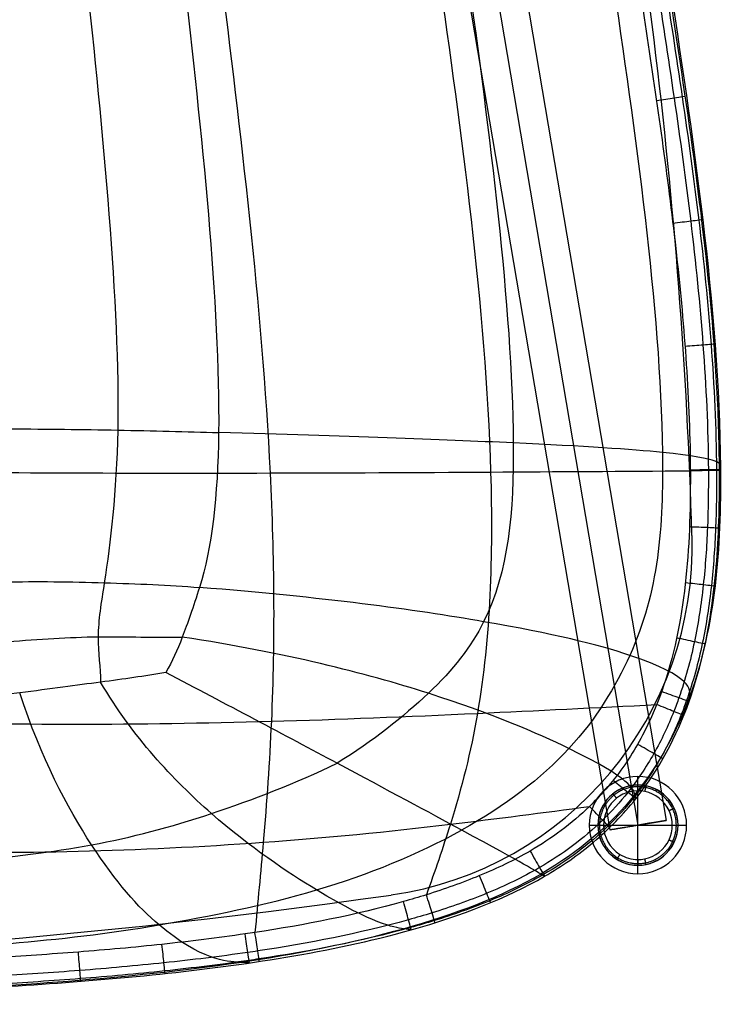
# Model space of a CAD drawing. Header units: millimetres. Extents: x -276 to 184, y -111 to 240.
# Tile 4 of 6: x 61 to 184, y -111 to 61. Entities that reach past the tile are written whole.
import ezdxf

# ---------------------------------------------------------------- set-up
doc = ezdxf.new("R2010")
doc.units = ezdxf.units.MM
doc.header["$MEASUREMENT"] = 0
doc.layers.add('Default', color=7, linetype='Continuous', true_color=0x000000)
doc.layers.add('Layer 01', color=1, linetype='Continuous', true_color=0xff0000)

# ---------------------------------------------------------------- blocks, each defined once
blk = doc.blocks.new('Component9')
at = {"layer": 'Default', "color": 253, "true_color": 0xa0a0a0}
for p, q in [((170, 185, 165), (-125, 185, 215)), ((-125, 175, 215), (-125, 185, 215)), ((169.16, 180, 160.07), (-125.84, 180, 210.07)), ((-125.84, 180, 210.07), (-124.16, 180, 219.93)), ((170.84, 180, 169.93), (-124.16, 180, 219.93)), ((170, 175, 165), (-125, 175, 215)), ((170, 175, 165), (-125, 175, 215))]:
    blk.add_line(p, q, dxfattribs=at)
at = {"layer": 'Default', "color": 253, "true_color": 0xa0a0a0, "extrusion": (0.985939, 1.21458e-14, -0.167108)}
blk.add_arc((180, 191.09, -159.17), 5, 270, 0, dxfattribs=at)
at = {"layer": 'Default', "color": 253, "true_color": 0xa0a0a0, "extrusion": (0.985939, -6.7918e-15, -0.167108)}
blk.add_arc((180, 191.09, -159.17), 5, 0, 180, dxfattribs=at)
at = {"layer": 'Default', "color": 253, "true_color": 0xa0a0a0, "extrusion": (0.985939, -1.09246e-14, -0.167108)}
blk.add_arc((180, 191.09, -159.17), 5, 180, 270, dxfattribs=at)
blk = doc.blocks.new('Component5')
at = {"layer": 'Default', "color": 179, "true_color": 0x191919}
for p, q in [((-133.5, 30, 215), (-133.5, 0, 215)), ((-133.5, 30, 215), (-132, 30, 215)), ((-132, 0, 215), (-132, 30, 215)), ((-125, 30, 208), (-125, 0, 208)), ((-125, 30, 206.5), (-125, 0, 206.5)), ((-125, 30, 222), (-125, 0, 222)), ((-125, 30, 223.5), (-125, 0, 223.5)), ((-125, 30, 206.5), (-125, 30, 208)), ((-125, 30, 222), (-125, 30, 223.5)), ((-118, 30, 215), (-118, 0, 215)), ((-118, 30, 215), (-116.5, 30, 215)), ((-116.5, 30, 215), (-116.5, 0, 215)), ((-133.5, 0, 215), (-132, 0, 215)), ((-125, 0, 206.5), (-125, 0, 208)), ((-125, 0, 222), (-125, 0, 223.5)), ((-118, 0, 215), (-116.5, 0, 215))]:
    blk.add_line(p, q, dxfattribs=at)
at = {"layer": 'Default', "color": 179, "true_color": 0x191919, "extrusion": (0, 1, 4.17966e-16)}
for start, end in [(270, 0), (0, 180), (180, 270)]:
    blk.add_arc((125, 215, 30), 8.5, start, end, dxfattribs=at)
at = {"layer": 'Default', "color": 179, "true_color": 0x191919, "extrusion": (-5.07531e-16, 1, 5.07531e-16)}
blk.add_arc((125, 215, 30), 7, 270, 0, dxfattribs=at)
at = {"layer": 'Default', "color": 179, "true_color": 0x191919, "extrusion": (0, 1, 5.07531e-16)}
blk.add_arc((125, 215, 30), 7, 0, 180, dxfattribs=at)
at = {"layer": 'Default', "color": 179, "true_color": 0x191919, "extrusion": (5.07531e-16, 1, 5.07531e-16)}
blk.add_arc((125, 215, 30), 7, 180, 270, dxfattribs=at)
at = {"layer": 'Default', "color": 179, "true_color": 0x191919, "extrusion": (0, 1, 0)}
for centre, radius, start, end in [((125, 215, 15), 8.5, 0, 270), ((125, 215, 15), 8.5, 270, 0), ((125, 215, 15), 7, 270, 0), ((125, 215, 15), 7, 0, 270), ((125, 215), 8.5, 0, 180), ((125, 215), 8.5, 270, 0), ((125, 215), 7, 270, 0), ((125, 215), 7, 0, 180), ((125, 215), 7, 180, 270), ((125, 215), 8.5, 180, 270)]:
    blk.add_arc(centre, radius, start, end, dxfattribs=at)
blk = doc.blocks.new('SEAT')
at = {"layer": 'Default', "color": 9, "true_color": 0xdcc6a4}
for p, q in [((-133.45, 731, 168.78), (-133.45, 722, 168.78)), ((-74.04, 722, 220.34), (-74.04, 731, 220.34)), ((-72.25, 722, 220.31), (-72.25, 731, 220.31))]:
    blk.add_line(p, q, dxfattribs=at)
at = {"layer": 'Default', "color": 9, "true_color": 0xdcc6a4, "extrusion": (0, 1, 0)}
for centre, radius, start, end in [((-1054.62, 0, 731), 1200, 351.91473, 8.08527), ((74.04, 160.34, 731), 60, 8.0853, 91.7131), ((99.15, -679.29, 731), 900, 91.71307, 102.48595), ((-1054.62, 0, 726.5), 1200, 351.91473, 8.08527), ((74.04, 160.34, 726.5), 60, 8.0853, 91.7131), ((99.15, -679.29, 726.5), 900, 91.71307, 102.48595), ((-1054.62, 0, 722), 1200, 351.91473, 8.08527)]:
    blk.add_arc(centre, radius, start, end, dxfattribs=at)
at = {"layer": 'Default', "color": 9, "true_color": 0xdcc6a4, "extrusion": (1.8193e-15, 1, -2.16043e-15)}
blk.add_arc((74.04, 160.34, 722), 60, 8.0853, 91.7131, dxfattribs=at)
at = {"layer": 'Default', "color": 9, "true_color": 0xdcc6a4, "extrusion": (-1.89627e-15, 1, -1.52252e-14)}
blk.add_arc((99.15, -679.29, 722), 900, 91.71307, 102.48595, dxfattribs=at)
at = {"layer": 'Default', "color": 178, "true_color": 0x000000}
for points, knots in [([(-81.1, 772.51, -135.92), (-80.69, 772.78, -130.63), (-80.48, 772.98, -125.29), (-80.12, 773.31, -113.93), (-80.03, 773.44, -108.05), (-80.51, 773.73, -90.94), (-82.86, 774.03, -56.01), (-83.48, 774.88), (-82.86, 774.03, 56.01), (-80.51, 773.73, 90.94), (-80.03, 773.44, 108.05), (-80.12, 773.31, 113.93), (-80.48, 772.98, 125.29), (-80.69, 772.78, 130.63), (-81.1, 772.51, 135.92)], [0, 0, 0, 0, 17.638687, 17.638687, 35.277373, 35.277373, 70.554747, 141.109494, 211.66424, 246.941614, 246.941614, 264.5803, 264.5803, 282.218987, 282.218987, 282.218987, 282.218987]), ([(-54.74, 772.42, -139.2), (-54.59, 772.74, -133.72), (-54.44, 773, -127.9), (-54.2, 773.4, -115.91), (-54.12, 773.55, -109.74), (-54.11, 773.91, -91.23), (-55.02, 774.24, -54.23), (-55.23, 775.05), (-55.02, 774.24, 54.23), (-54.11, 773.91, 91.23), (-54.12, 773.55, 109.74), (-54.2, 773.4, 115.91), (-54.44, 773, 127.9), (-54.59, 772.74, 133.72), (-54.74, 772.42, 139.2)], [0, 0, 0, 0, 17.638687, 17.638687, 35.277373, 35.277373, 70.554747, 141.109494, 211.66424, 246.941614, 246.941614, 264.5803, 264.5803, 282.218987, 282.218987, 282.218987, 282.218987]), ([(-145.01, 726.21, 144.47), (-145, 727.8, 144.16), (-144.89, 734.5, 142.36), (-144.55, 748.56, 136.21), (-135.53, 760.73, 125.38), (-131.25, 764.2, 121.6), (-118.56, 769.71, 113.26), (-110.22, 771.71, 108.84), (-99.04, 772.69, 105.12)], [19.892839, 19.892839, 19.892839, 19.892839, 34.197542, 68.395085, 68.395085, 85.493856, 85.493856, 102.592627, 102.592627, 102.592627, 102.592627]), ([(-95.59, 772.26, 130.15), (-96.21, 772.4, 126.46), (-96.69, 772.48, 123), (-97.76, 772.61, 114.93), (-98.37, 772.66, 110.32), (-100.38, 772.76, 94.72), (-102.92, 772.92, 57.37), (-104.02, 773.78), (-102.92, 772.92, -57.37), (-100.38, 772.76, -94.72), (-98.37, 772.66, -110.32), (-97.76, 772.61, -114.93), (-96.69, 772.48, -123), (-96.21, 772.4, -126.46), (-95.59, 772.26, -130.15)], [-2, -2, -2, -2, -1.875, -1.875, -1.75, -1.75, -1.5, -1, -0.5, -0.25, -0.25, -0.125, -0.125, 0, 0, 0, 0]), ([(133.59, 772.93, 95.83), (131.16, 773.12, 96.22), (128.81, 773.25, 96.32), (123.42, 773.43, 97.32), (120.6, 773.46, 98.32), (111.09, 773.51, 101.63), (87.84, 773.37, 109.34), (25.94, 773.27, 116.36), (-47.84, 773.18, 123.79), (-73.49, 773.21, 120.66), (-83.71, 773.12, 119.08), (-86.69, 773.07, 118.56), (-92.3, 772.88, 118.55), (-94.72, 772.74, 118.93), (-97.23, 772.54, 118.97)], [0, 0, 0, 0, 15.399251, 15.399251, 30.798501, 30.798501, 61.597003, 123.194005, 184.791008, 215.589509, 215.589509, 230.98876, 230.98876, 246.388011, 246.388011, 246.388011, 246.388011]), ([(131.84, 772.64, 106.14), (129.92, 772.74, 107.5), (128.16, 772.8, 108.53), (123.76, 772.86, 110.99), (121.12, 772.86, 112.41), (111.84, 772.79, 117.25), (87.84, 772.54, 125.43), (25.93, 772.44, 133.07), (-47.84, 772.36, 141.07), (-74.44, 772.49, 138.05), (-84.43, 772.52, 134.85), (-87.25, 772.5, 133.87), (-91.85, 772.43, 132.08), (-93.63, 772.37, 131.27), (-95.59, 772.26, 130.15)], [0, 0, 0, 0, 0.125, 0.125, 0.25, 0.25, 0.5, 1, 1.5, 1.75, 1.75, 1.875, 1.875, 2, 2, 2, 2]), ([(-89.55, 772.47, -132.98), (-89.65, 772.69, -128.26), (-89.43, 772.85, -123.6), (-89.56, 773.1, -113.51), (-89.92, 773.18, -108.46), (-91.06, 773.39, -92.4), (-93.64, 773.65, -56.73), (-94.51, 774.5), (-93.64, 773.65, 56.73), (-91.06, 773.39, 92.4), (-89.92, 773.18, 108.46), (-89.56, 773.1, 113.51), (-89.43, 772.85, 123.6), (-89.65, 772.69, 128.26), (-89.55, 772.47, 132.98)], [0, 0, 0, 0, 17.638687, 17.638687, 35.277373, 35.277373, 70.554747, 141.109494, 211.66424, 246.941614, 246.941614, 264.5803, 264.5803, 282.218987, 282.218987, 282.218987, 282.218987]), ([(-139.37, 726.32, 172.2), (-139.34, 727.89, 171.96), (-139.14, 734.52, 170.55), (-138.48, 748.31, 165.81), (-129.64, 760.53, 151.08), (-125.33, 764.19, 144.55), (-113.82, 769.71, 131.38), (-106.54, 771.67, 124.51), (-97.23, 772.54, 118.97)], [20.262763, 20.262763, 20.262763, 20.262763, 34.197542, 68.395085, 68.395085, 85.493856, 85.493856, 102.592627, 102.592627, 102.592627, 102.592627]), ([(-130.27, 726.41, 195.05), (-130.2, 727.93, 194.93), (-129.77, 734.5, 194.22), (-128.36, 747.98, 191.89), (-119.43, 760.37, 175.32), (-115.63, 763.8, 168.2), (-106.39, 769.27, 150.78), (-100.95, 771.31, 140.47), (-95.59, 772.26, 130.15)], [0.603701, 0.603701, 0.603701, 0.603701, 1, 2, 2, 2.5, 2.5, 3, 3, 3, 3]), ([(-117.08, 726.33, 210.67), (-116.95, 727.87, 210.64), (-116.19, 734.45, 210.47), (-113.69, 748.1, 209.94), (-105.94, 760.31, 193.86), (-102.51, 763.97, 185.91), (-95.71, 769.53, 164.36), (-92.22, 771.53, 150.66), (-89.55, 772.47, 132.98)], [24.186388, 24.186388, 24.186388, 24.186388, 40.276588, 80.553175, 80.553175, 100.691469, 100.691469, 120.829763, 120.829763, 120.829763, 120.829763]), ([(-100.51, 726.09, 219.81), (-100.35, 727.65, 219.82), (-99.42, 734.23, 219.95), (-96.29, 748.17, 220.4), (-90.84, 760.32, 204.27), (-88.96, 763.8, 196.43), (-84.89, 769.37, 172.79), (-82.77, 771.43, 157.1), (-81.1, 772.51, 135.92)], [23.506338, 23.506338, 23.506338, 23.506338, 40.276588, 80.553175, 80.553175, 100.691469, 100.691469, 120.829763, 120.829763, 120.829763, 120.829763]), ([(-61.08, 725.86, 225.02), (-61.01, 727.37, 225.05), (-60.59, 733.66, 225.22), (-59.18, 746.86, 225.84), (-57.6, 758.97, 209.94), (-57.06, 762.7, 201.88), (-55.94, 768.79, 177.46), (-55.36, 771.15, 161.1), (-54.74, 772.42, 139.2)], [23.315373, 23.315373, 23.315373, 23.315373, 40.276588, 80.553175, 80.553175, 100.691469, 100.691469, 120.829763, 120.829763, 120.829763, 120.829763]), ([(-111.01, 766.53, -159.49), (-114.42, 766.68, -152.53), (-117.21, 766.87, -145.05), (-121.94, 767.03, -130.88), (-123.64, 767.01, -124.28), (-127.45, 766.84, -103.73), (-129.93, 766.04, -59.56), (-131.58, 766.78), (-129.93, 766.04, 59.56), (-127.45, 766.84, 103.73), (-123.64, 767.01, 124.28), (-121.94, 767.03, 130.88), (-117.21, 766.87, 145.05), (-114.42, 766.68, 152.53), (-111.01, 766.53, 159.49)], [0, 0, 0, 0, 24.754366, 24.754366, 49.508731, 49.508731, 99.017463, 198.034925, 297.052388, 346.56112, 346.56112, 371.315485, 371.315485, 396.069851, 396.069851, 396.069851, 396.069851]), ([(146.05, 766.74, 129.41), (142.29, 766.82, 135.71), (138.31, 766.95, 141.14), (130.62, 766.98, 150.53), (126.97, 766.91, 154.12), (115.13, 766.56, 162.94), (87.85, 765.38, 172.68), (25.87, 765.25, 181.69), (-47.86, 765.25, 191.44), (-78.36, 766.37, 188.93), (-91.21, 766.7, 182.45), (-95.1, 766.77, 179.42), (-103.12, 766.74, 170.85), (-107.21, 766.61, 165.73), (-111.01, 766.53, 159.49)], [0, 0, 0, 0, 20.270831, 20.270831, 40.541661, 40.541661, 81.083322, 162.166645, 243.249967, 283.791629, 283.791629, 304.062459, 304.062459, 324.33329, 324.33329, 324.33329, 324.33329]), ([(-122.41, 756.24, -180.84), (-126.53, 756.28, -173.37), (-129.95, 756.33, -164.92), (-135.22, 756.59, -147.06), (-137.06, 756.75, -137.67), (-141.5, 756.53, -111.62), (-144.24, 754.89, -61.19), (-145.94, 755.34), (-144.24, 754.89, 61.19), (-141.5, 756.53, 111.62), (-137.06, 756.75, 137.67), (-135.22, 756.59, 147.06), (-129.95, 756.33, 164.92), (-126.53, 756.28, 173.37), (-122.41, 756.24, 180.84)], [0, 0, 0, 0, 24.754366, 24.754366, 49.508731, 49.508731, 99.017463, 198.034925, 297.052388, 346.56112, 346.56112, 371.315485, 371.315485, 396.069851, 396.069851, 396.069851, 396.069851]), ([(156.4, 756.09, 146.08), (152.29, 756.06, 153.59), (147.74, 756.05, 160.15), (138.09, 756.21, 170.97), (133, 756.33, 175.18), (118.31, 755.99, 185.88), (87.88, 754.13, 197.09), (25.78, 753.99, 206.23), (-47.88, 754.08, 217.05), (-81.99, 756.01, 214.61), (-97.99, 756.4, 207.17), (-103.45, 756.3, 203.95), (-113.6, 756.18, 194.49), (-118.28, 756.2, 188.31), (-122.41, 756.24, 180.84)], [0, 0, 0, 0, 20.270831, 20.270831, 40.541661, 40.541661, 81.083322, 162.166645, 243.249967, 283.791629, 283.791629, 304.062459, 304.062459, 324.33329, 324.33329, 324.33329, 324.33329]), ([(-129.88, 732.22, -194.39), (-133.69, 732.24, -187.73), (-136.73, 732.29, -179.68), (-141.63, 732.37, -162.05), (-143.49, 732.4, -152.46), (-147.77, 732.38, -123.24), (-151.2, 731.83, -62.97), (-152.43, 731.28), (-151.2, 731.83, 62.97), (-147.77, 732.38, 123.24), (-143.49, 732.4, 152.46), (-141.63, 732.37, 162.05), (-136.73, 732.29, 179.68), (-133.69, 732.24, 187.73), (-129.88, 732.22, 194.39)], [0, 0, 0, 0, 24.754366, 24.754366, 49.508731, 49.508731, 99.017463, 198.034925, 297.052388, 346.56112, 346.56112, 371.315485, 371.315485, 396.069851, 396.069851, 396.069851, 396.069851]), ([(163.11, 731.45, 156.33), (159.3, 731.46, 163.16), (154.88, 731.51, 168.99), (145.19, 731.61, 179), (139.93, 731.66, 183.19), (123.49, 731.71, 193.77), (87.94, 731.38, 207.07), (25.6, 731.24, 215.67), (-47.92, 731.42, 227.28), (-87.65, 732.08, 224.32), (-105.59, 732.2, 217.73), (-111.25, 732.2, 214.68), (-121.49, 732.2, 206.35), (-126.07, 732.19, 201.06), (-129.88, 732.22, 194.39)], [0, 0, 0, 0, 20.270831, 20.270831, 40.541661, 40.541661, 81.083322, 162.166645, 243.249967, 283.791629, 283.791629, 304.062459, 304.062459, 324.33329, 324.33329, 324.33329, 324.33329]), ([(-139.37, 726.32, -172.2), (-141.38, 726.29, -165.03), (-142.87, 726.26, -157.76), (-145.26, 726.2, -143.39), (-146.18, 726.18, -136.2), (-148.42, 726.13, -114.62), (-149.23, 726.12, -100.24), (-150.59, 726.12, -71.63), (-151.15, 726.13, -57.3), (-151.89, 726.12, -28.63), (-152.05, 726.11, -14.29), (-152.05, 726.11, 14.37), (-151.89, 726.12, 28.72), (-151.15, 726.13, 57.39), (-150.59, 726.12, 71.71), (-149.22, 726.12, 100.33), (-148.41, 726.13, 114.73), (-146.16, 726.18, 136.36), (-145.23, 726.2, 143.56), (-142.84, 726.26, 157.92), (-141.36, 726.29, 165.07), (-139.37, 726.32, 172.2)], [2.336019, 2.336019, 2.336019, 2.336019, 4.480212, 4.480212, 6.624404, 6.624404, 10.91279, 10.91279, 15.201176, 15.201176, 19.489561, 19.489561, 23.777947, 23.777947, 28.066333, 28.066333, 32.354718, 32.354718, 34.498911, 34.498911, 36.643104, 36.643104, 36.643104, 36.643104]), ([(-148.14, 726.14, 115.56), (-148.16, 725.38, 115.56), (-147.84, 723.86, 115.54), (-146.18, 721.7, 115.41), (-144.29, 721.02, 115.26), (-143.16, 721.02, 115.17)], [0.0000026, 0.0000026, 0.0000026, 0.0000026, 0.2857143, 0.5714286, 1, 1, 1, 1]), ([(-146.82, 726.16, 130.02), (-146.84, 725.4, 130.02), (-146.53, 723.87, 129.99), (-144.87, 721.7, 129.82), (-142.99, 721.01, 129.62), (-141.85, 721.01, 129.49)], [0.0000027, 0.0000027, 0.0000027, 0.0000027, 0.2857143, 0.5714286, 1, 1, 1, 1]), ([(-145.01, 726.21, 144.47), (-145.04, 725.44, 144.47), (-144.75, 723.9, 144.43), (-143.1, 721.7, 144.19), (-141.21, 721.01, 143.92), (-140.07, 721.01, 143.75)], [0.0000028, 0.0000028, 0.0000028, 0.0000028, 0.2857143, 0.5714286, 1, 1, 1, 1]), ([(-144.76, 726.21, 146.17), (-144.79, 725.45, 146.17), (-144.5, 723.9, 146.13), (-142.85, 721.7, 145.88), (-140.96, 721.01, 145.59), (-139.83, 721.01, 145.42)], [0.0000028, 0.0000028, 0.0000028, 0.0000028, 0.2857143, 0.5714286, 1, 1, 1, 1]), ([(-139.37, 726.32, 172.2), (-139.42, 725.54, 172.22), (-139.16, 723.97, 172.14), (-137.56, 721.72, 171.7), (-135.69, 721, 171.18), (-134.57, 721, 170.86)], [0.000003, 0.000003, 0.000003, 0.000003, 0.2857143, 0.5714286, 1, 1, 1, 1]), ([(-138.17, 726.34, 176.28), (-138.22, 725.56, 176.3), (-137.97, 723.98, 176.22), (-136.38, 721.72, 175.73), (-134.53, 721, 175.15), (-133.41, 721, 174.8)], [0.0000025, 0.0000025, 0.0000025, 0.0000025, 0.2857143, 0.5714286, 1, 1, 1, 1]), ([(-134.77, 726.38, 185.8), (-134.82, 725.6, 185.82), (-134.59, 724.01, 185.72), (-133.05, 721.72, 185.09), (-131.25, 721, 184.35), (-130.16, 721, 183.9)], [0.0000012, 0.0000012, 0.0000012, 0.0000012, 0.2857143, 0.5714286, 1, 1, 1, 1]), ([(-125.96, 720.99, 192.57), (-126.98, 721, 193.16), (-128.68, 721.73, 194.13), (-130.12, 724.03, 194.96), (-130.33, 725.62, 195.09), (-130.27, 726.41, 195.05)], [-8.265958, -8.265958, -8.265958, -8.265958, -4.723405, -2.361702, 0, 0, 0, 0]), ([(-130.27, 726.41, 195.05), (-128.59, 726.41, 197.98), (-126.64, 726.41, 200.81), (-122.24, 726.39, 206.07), (-119.76, 726.37, 208.51), (-117.08, 726.33, 210.67)], [0, 0, 0, 0, 0.933927, 0.933927, 1.867854, 1.867854, 1.867854, 1.867854]), ([(-121.96, 726.39, 206.21), (-122, 725.6, 206.25), (-121.82, 724.01, 206.07), (-120.63, 721.72, 204.92), (-119.22, 720.99, 203.56), (-118.37, 720.99, 202.74)], [0.000001, 0.000001, 0.000001, 0.000001, 0.285714, 0.571429, 1.000053, 1.000053, 1.000053, 1.000053]), ([(-117.08, 726.33, 210.67), (-117.11, 725.55, 210.71), (-116.95, 723.97, 210.5), (-115.91, 721.7, 209.21), (-114.69, 720.99, 207.69), (-113.96, 720.99, 206.78)], [0.000002, 0.000002, 0.000002, 0.000002, 0.285714, 0.571429, 1.000052, 1.000052, 1.000052, 1.000052]), ([(-110.27, 726.23, 215.32), (-110.29, 725.46, 215.35), (-110.15, 723.91, 215.1), (-109.32, 721.68, 213.66), (-108.36, 720.98, 211.99), (-107.78, 720.98, 210.99)], [-0.000001, -0.000001, -0.000001, -0.000001, 0.285714, 0.571429, 1.000051, 1.000051, 1.000051, 1.000051]), ([(-102.89, 726.12, 218.9), (-102.9, 725.36, 218.92), (-102.78, 723.83, 218.63), (-102.16, 721.66, 217.08), (-101.45, 720.98, 215.32), (-101.03, 720.98, 214.26)], [-0.000004, -0.000004, -0.000004, -0.000004, 0.285714, 0.571429, 1.000049, 1.000049, 1.000049, 1.000049]), ([(-100.51, 726.09, 219.81), (-95.47, 726.02, 221.61), (-90.36, 725.97, 222.78), (-80.1, 725.9, 224.34), (-74.95, 725.88, 224.73), (-64.72, 725.86, 225.09), (-59.65, 725.86, 225.05), (-49.6, 725.85, 224.75), (-44.62, 725.85, 224.47), (-19.75, 725.83, 222.59), (-0.07, 725.8, 219.59), (29.21, 725.64, 215.11), (38.96, 725.56, 213.65), (58.52, 725.4, 210.45), (68.32, 725.31, 208.69), (83, 725.23, 205.47), (87.88, 725.21, 204.3), (97.58, 725.2, 201.72), (102.4, 725.21, 200.32), (116.8, 725.3, 195.59), (126.43, 725.46, 191.64), (135.29, 725.67, 186.08)], [3.594128, 3.594128, 3.594128, 3.594128, 5.072923, 5.072923, 6.551717, 6.551717, 8.030511, 8.030511, 9.509305, 9.509305, 15.424482, 15.424482, 18.382071, 18.382071, 21.339659, 21.339659, 22.818453, 22.818453, 24.297248, 24.297248, 27.254836, 27.254836, 27.254836, 27.254836]), ([(-100.51, 726.09, 219.81), (-100.51, 725.33, 219.82), (-100.41, 723.81, 219.52), (-99.84, 721.65, 217.95), (-99.21, 720.98, 216.17), (-98.82, 720.98, 215.1)], [-0.000005, -0.000005, -0.000005, -0.000005, 0.285714, 0.571429, 1.000049, 1.000049, 1.000049, 1.000049]), ([(-90.74, 725.98, 222.55), (-90.74, 725.23, 222.56), (-90.67, 723.74, 222.22), (-90.32, 721.63, 220.59), (-89.93, 720.97, 218.76), (-89.7, 720.97, 217.66)], [-0.000005, -0.000005, -0.000005, -0.000005, 0.285714, 0.571429, 1.000047, 1.000047, 1.000047, 1.000047]), ([(-80.87, 725.91, 224.13), (-80.87, 725.17, 224.12), (-80.83, 723.69, 223.77), (-80.65, 721.61, 222.11), (-80.44, 720.97, 220.27), (-80.32, 720.97, 219.16)], [-0.000006, -0.000006, -0.000006, -0.000006, 0.285714, 0.571429, 1.000045, 1.000045, 1.000045, 1.000045]), ([(-71, 725.87, 224.87), (-71, 725.13, 224.85), (-70.99, 723.66, 224.49), (-70.92, 721.6, 222.82), (-70.84, 720.96, 220.98), (-70.8, 720.96, 219.87)], [-0.000007, -0.000007, -0.000007, -0.000007, 0.285714, 0.571429, 1.000044, 1.000044, 1.000044, 1.000044]), ([(-61.2, 725.86, 225.02), (-61.2, 725.12, 225.01), (-61.21, 723.65, 224.65), (-61.22, 721.59, 222.97), (-61.23, 720.95, 221.13), (-61.24, 720.95, 220.02)], [-0.000007, -0.000007, -0.000007, -0.000007, 0.285714, 0.571429, 1.000042, 1.000042, 1.000042, 1.000042]), ([(-61.09, 725.86, 225.02), (-61.09, 725.12, 225.01), (-61.09, 723.65, 224.64), (-61.1, 721.59, 222.97), (-61.11, 720.95, 221.13), (-61.12, 720.95, 220.02)], [-0.000007, -0.000007, -0.000007, -0.000007, 0.285714, 0.571429, 1.000042, 1.000042, 1.000042, 1.000042]), ([(-39.7, 725.85, 224.1), (-39.7, 725.11, 224.08), (-39.73, 723.64, 223.72), (-39.86, 721.58, 222.05), (-40, 720.94, 220.22), (-40.08, 720.94, 219.11)], [-0.000009, -0.000009, -0.000009, -0.000009, 0.285714, 0.571429, 1.000038, 1.000038, 1.000038, 1.000038]), ([(-18.54, 725.82, 221.99), (-18.54, 725.08, 221.97), (-18.59, 723.62, 221.61), (-18.79, 721.57, 219.95), (-19.01, 720.93, 218.13), (-19.14, 720.93, 217.03)], [-0.00001, -0.00001, -0.00001, -0.00001, 0.285714, 0.571429, 1.000035, 1.000035, 1.000035, 1.000035]), ([(2.46, 725.76, 219.16), (2.46, 725.03, 219.14), (2.4, 723.58, 218.77), (2.16, 721.55, 217.11), (1.9, 720.93, 215.3), (1.74, 720.93, 214.22)], [-0.000011, -0.000011, -0.000011, -0.000011, 0.285714, 0.571429, 1.000031, 1.000031, 1.000031, 1.000031]), ([(-129.96, 724.1, 194.87), (-131.69, 724.1, 191.87), (-134.6, 724.08, 185.7), (-136.82, 724.06, 179.36), (-138.22, 724.05, 174.81), (-138.62, 724.05, 173.45), (-141.38, 724.02, 163.47), (-143.03, 723.99, 154.81), (-144.42, 723.97, 145.54), (-144.5, 723.97, 144.97), (-145.28, 723.96, 139.6), (-146.45, 723.94, 129.98), (-147.74, 723.93, 115.52), (-148.69, 723.92, 101.09), (-149.18, 723.92, 91.52), (-149.41, 723.92, 86.63), (-149.42, 723.92, 86.53), (-149.77, 723.92, 79.24), (-150.39, 723.92, 64.85), (-151.1, 723.93, 43.24), (-151.5, 723.92, 21.62), (-151.58, 723.92, 7.2), (-151.58, 723.92, -7.2), (-151.5, 723.92, -21.62), (-151.1, 723.93, -43.24), (-150.39, 723.92, -64.85), (-149.77, 723.92, -79.24), (-149.42, 723.92, -86.53), (-149.41, 723.92, -86.63), (-149.18, 723.92, -91.53), (-148.69, 723.92, -101.12), (-147.73, 723.93, -115.54), (-146.45, 723.94, -129.98), (-145.28, 723.96, -139.6), (-144.5, 723.97, -144.97), (-144.42, 723.97, -145.54), (-143.85, 723.98, -149.34), (-142.42, 724, -157.98), (-140.49, 724.03, -166.71), (-138.62, 724.05, -173.46), (-138.22, 724.05, -174.82), (-136.81, 724.06, -179.36), (-135.29, 724.08, -183.72), (-132.6, 724.09, -189.94), (-131.04, 724.1, -192.99), (-129.96, 724.1, -194.87)], [-38.976952, -38.976952, -38.976952, -38.976952, -38.014529, -37.052107, -37.052107, -36.643199, -36.643199, -34.044058, -34.044058, -33.875411, -33.875411, -32.44163, -31.007849, -29.574068, -28.140287, -28.140287, -28.110073, -28.110073, -25.953887, -23.7977, -21.641514, -19.485328, -19.485328, -17.329185, -15.173043, -13.016901, -10.860759, -10.860759, -10.830545, -10.830545, -9.394768, -7.958991, -6.523214, -5.087436, -5.087436, -4.918623, -4.918623, -3.95013, -2.335977, -2.335977, -1.928253, -1.928253, -0.964127, -0.602579, 0, 0, 0, 0]), ([(163.09, 724.01, 156.44), (161.08, 723.99, 160), (158.8, 723.97, 163.46), (154.4, 723.92, 169.07), (152.42, 723.9, 171.31), (146.73, 723.81, 177.07), (142.81, 723.74, 180.32), (137.44, 723.65, 184.02), (136.22, 723.63, 184.82), (129.72, 723.53, 188.85), (121.38, 723.43, 192.92), (110.09, 723.35, 197.12), (104.38, 723.33, 198.94), (100.94, 723.32, 199.97), (100.37, 723.32, 200.14), (93.56, 723.31, 202.14), (80.99, 723.32, 205.36), (65.14, 723.39, 208.57), (52.49, 723.46, 210.81), (43, 723.51, 212.37), (33.52, 723.55, 213.86), (27.2, 723.58, 214.83), (23.78, 723.59, 215.36), (23.52, 723.59, 215.4), (16.32, 723.62, 216.52), (2.4, 723.66, 218.68), (-18.58, 723.7, 221.59), (-39.72, 723.71, 223.77), (-53.9, 723.72, 224.45), (-61.13, 723.73, 224.5), (-64.41, 723.73, 224.52), (-70.97, 723.73, 224.44), (-80.82, 723.76, 223.76), (-90.65, 723.8, 222.26), (-97.14, 723.85, 220.51), (-101.15, 723.89, 219.09), (-101.94, 723.9, 218.79), (-105.23, 723.93, 217.48), (-110.17, 723.98, 215.14), (-114.71, 724.03, 212.07), (-118.55, 724.06, 209), (-120.18, 724.07, 207.52), (-124.93, 724.1, 202.61), (-127.69, 724.1, 198.84), (-129.96, 724.1, 194.87)], [-31.104779, -31.104779, -31.104779, -31.104779, -29.943319, -29.943319, -29.107741, -29.107741, -27.671192, -27.671192, -27.254836, -27.254836, -25.495427, -24.615722, -23.736018, -23.736018, -23.558252, -23.558252, -21.643153, -19.728054, -18.770505, -17.812955, -16.855406, -15.897857, -15.897857, -15.817344, -15.817344, -13.712754, -11.608164, -9.503573, -7.398983, -7.398983, -7.387613, -6.439242, -5.490871, -4.5425, -3.594128, -3.594128, -3.359899, -3.359899, -2.613828, -1.867756, -1.867756, -1.270816, -1.270816, 0, 0, 0, 0]), ([(-128.78, 722.2, 194.19), (-130.47, 722.2, 191.25), (-133.32, 722.2, 185.19), (-135.52, 722.19, 178.92), (-136.91, 722.19, 174.42), (-137.3, 722.18, 173.07), (-140.04, 722.17, 163.18), (-141.67, 722.16, 154.56), (-143.06, 722.16, 145.33), (-143.14, 722.16, 144.77), (-143.91, 722.15, 139.43), (-145.07, 722.15, 129.84), (-146.36, 722.14, 115.41), (-147.31, 722.14, 101.01), (-147.8, 722.14, 91.45), (-148.03, 722.14, 86.57), (-148.03, 722.14, 86.47), (-148.38, 722.15, 79.18), (-149.01, 722.15, 64.8), (-149.71, 722.15, 43.2), (-150.12, 722.15, 21.6), (-150.19, 722.16, 7.2), (-150.19, 722.16, -7.2), (-150.12, 722.15, -21.6), (-149.71, 722.15, -43.2), (-149.01, 722.15, -64.79), (-148.38, 722.15, -79.18), (-148.03, 722.14, -86.47), (-148.03, 722.14, -86.57), (-147.8, 722.14, -91.46), (-147.31, 722.14, -101.04), (-146.36, 722.14, -115.44), (-145.07, 722.15, -129.84), (-143.91, 722.15, -139.42), (-143.14, 722.16, -144.77), (-143.06, 722.16, -145.33), (-142.49, 722.16, -149.12), (-141.07, 722.17, -157.72), (-139.15, 722.18, -166.39), (-137.3, 722.18, -173.08), (-136.91, 722.19, -174.42), (-135.51, 722.19, -178.92), (-134.01, 722.19, -183.23), (-131.36, 722.2, -189.35), (-129.83, 722.2, -192.35), (-128.78, 722.2, -194.19)], [-38.976952, -38.976952, -38.976952, -38.976952, -38.014529, -37.052107, -37.052107, -36.643199, -36.643199, -34.044058, -34.044058, -33.875411, -33.875411, -32.44163, -31.007849, -29.574068, -28.140287, -28.140287, -28.110073, -28.110073, -25.953887, -23.7977, -21.641514, -19.485328, -19.485328, -17.329185, -15.173043, -13.016901, -10.860759, -10.860759, -10.830545, -10.830545, -9.394768, -7.958991, -6.523214, -5.087436, -5.087436, -4.918623, -4.918623, -3.95013, -2.335977, -2.335977, -1.928253, -1.928253, -0.964127, -0.602579, 0, 0, 0, 0]), ([(-125.96, 720.99, 192.57), (-127.56, 721, 189.79), (-130.31, 721, 183.97), (-132.45, 721, 177.88), (-133.82, 721, 173.49), (-134.2, 721, 172.18), (-136.9, 721.01, 162.5), (-138.53, 721.01, 154), (-139.91, 721.01, 144.86), (-139.99, 721.01, 144.31), (-140.76, 721.01, 139.02), (-141.93, 721.01, 129.51), (-143.21, 721.02, 115.17), (-144.16, 721.02, 100.83), (-144.65, 721.02, 91.29), (-144.89, 721.02, 86.42), (-144.89, 721.02, 86.32), (-145.24, 721.03, 79.04), (-145.87, 721.03, 64.67), (-146.57, 721.04, 43.12), (-146.98, 721.04, 21.56), (-147.06, 721.04, 7.19), (-147.06, 721.04, -7.19), (-146.98, 721.04, -21.56), (-146.57, 721.04, -43.12), (-145.87, 721.03, -64.67), (-145.24, 721.03, -79.04), (-144.89, 721.02, -86.32), (-144.89, 721.02, -86.42), (-144.65, 721.02, -91.3), (-144.16, 721.02, -100.85), (-143.21, 721.02, -115.19), (-141.93, 721.01, -129.51), (-140.76, 721.01, -139.01), (-139.99, 721.01, -144.31), (-139.91, 721.01, -144.86), (-139.34, 721.01, -148.61), (-137.92, 721.01, -157.11), (-136.03, 721, -165.64), (-134.2, 721, -172.18), (-133.82, 721, -173.5), (-132.45, 721, -177.89), (-130.98, 721, -182.07), (-128.42, 721, -187.96), (-126.96, 721, -190.83), (-125.96, 720.99, -192.57)], [-38.976952, -38.976952, -38.976952, -38.976952, -38.014529, -37.052107, -37.052107, -36.643199, -36.643199, -34.044058, -34.044058, -33.875411, -33.875411, -32.44163, -31.007849, -29.574068, -28.140287, -28.140287, -28.110073, -28.110073, -25.953887, -23.7977, -21.641514, -19.485328, -19.485328, -17.329185, -15.173043, -13.016901, -10.860759, -10.860759, -10.830545, -10.830545, -9.394768, -7.958991, -6.523214, -5.087436, -5.087436, -4.918623, -4.918623, -3.95013, -2.335977, -2.335977, -1.928253, -1.928253, -0.964127, -0.602579, 0, 0, 0, 0]), ([(173.98, 721, 111.02), (169.51, 720.99, 112.35), (165.06, 720.99, 113.67), (154.36, 720.98, 116.81), (135.56, 720.97, 122.09), (91.01, 720.95, 131.63), (26.03, 720.91, 139.1), (-47.74, 720.95, 148.49), (-97.09, 720.98, 148.91), (-117.65, 721, 147.43), (-129.59, 721, 146.39), (-134.7, 721.01, 145.92), (-139.83, 721.01, 145.42)], [6.265193, 6.265193, 6.265193, 6.265193, 21.440586, 21.440586, 42.881171, 85.762343, 171.524686, 257.287029, 300.1682, 321.608786, 321.608786, 337.623582, 337.623582, 337.623582, 337.623582]), ([(166.23, 720.99, 138.42), (162.93, 720.99, 140.31), (159.61, 720.99, 142.16), (150.63, 720.98, 146.98), (133.32, 720.97, 155.27), (89.55, 720.95, 167.67), (25.79, 720.91, 176.5), (-47.84, 720.95, 187.08), (-96.48, 720.98, 185.58), (-115.3, 720.99, 180.84), (-125.45, 721, 177.62), (-129.44, 721, 176.24), (-133.42, 721, 174.8)], [8.702435, 8.702435, 8.702435, 8.702435, 21.440586, 21.440586, 42.881171, 85.762343, 171.524686, 257.287029, 300.1682, 321.608786, 321.608786, 335.83956, 335.83956, 335.83956, 335.83956]), ([(161.89, 722.16, 155.77), (159.91, 722.15, 159.27), (157.67, 722.15, 162.67), (153.34, 722.12, 168.18), (151.4, 722.11, 170.38), (145.8, 722.07, 176.04), (141.95, 722.04, 179.22), (136.67, 722.01, 182.86), (135.46, 722, 183.65), (129.06, 721.95, 187.62), (120.83, 721.91, 191.64), (109.63, 721.87, 195.81), (103.96, 721.86, 197.62), (100.55, 721.86, 198.64), (99.97, 721.85, 198.81), (93.2, 721.85, 200.8), (80.69, 721.85, 204.01), (64.88, 721.87, 207.2), (52.26, 721.9, 209.43), (42.78, 721.91, 210.99), (33.31, 721.93, 212.48), (27, 721.94, 213.46), (23.57, 721.95, 213.99), (23.31, 721.95, 214.03), (16.1, 721.96, 215.14), (2.2, 721.98, 217.3), (-18.75, 722, 220.21), (-39.83, 722.01, 222.38), (-53.95, 722.02, 223.06), (-61.14, 722.02, 223.11), (-64.4, 722.02, 223.13), (-70.92, 722.03, 223.05), (-80.67, 722.04, 222.37), (-90.37, 722.06, 220.9), (-96.74, 722.09, 219.18), (-100.66, 722.1, 217.79), (-101.44, 722.11, 217.5), (-104.66, 722.12, 216.22), (-109.48, 722.14, 213.94), (-113.9, 722.16, 210.96), (-117.65, 722.18, 207.97), (-119.23, 722.19, 206.53), (-123.86, 722.2, 201.74), (-126.55, 722.2, 198.07), (-128.78, 722.2, 194.19)], [-31.104779, -31.104779, -31.104779, -31.104779, -29.943319, -29.943319, -29.107741, -29.107741, -27.671192, -27.671192, -27.254836, -27.254836, -25.495427, -24.615722, -23.736018, -23.736018, -23.558252, -23.558252, -21.643153, -19.728054, -18.770505, -17.812955, -16.855406, -15.897857, -15.897857, -15.817344, -15.817344, -13.712754, -11.608164, -9.503573, -7.398983, -7.398983, -7.387613, -6.439242, -5.490871, -4.5425, -3.594128, -3.594128, -3.359899, -3.359899, -2.613828, -1.867756, -1.867756, -1.270816, -1.270816, 0, 0, 0, 0]), ([(-118.37, 720.99, -202.74), (-119.43, 720.99, -194.82), (-120.46, 720.99, -186.86), (-122.66, 721, -168.29), (-125.81, 721, -136.07), (-127.24, 721.01, -61.47), (-118.54, 721.03), (-127.24, 721.01, 61.47), (-125.81, 721, 136.07), (-122.66, 721, 168.29), (-120.46, 720.99, 186.86), (-119.43, 720.99, 194.82), (-118.37, 720.99, 202.74)], [7.143173, 7.143173, 7.143173, 7.143173, 28.394521, 28.394521, 56.789042, 113.578084, 227.156168, 340.734252, 397.523293, 425.917814, 425.917814, 447.169163, 447.169163, 447.169163, 447.169163]), ([(159.09, 720.99, 154.19), (156.05, 720.99, 159.61), (152.33, 720.99, 164.74), (143.72, 720.98, 173.86), (138.88, 720.98, 177.81), (123.18, 720.97, 188), (111.36, 720.96, 192.45), (75.59, 720.94, 203.07), (50.86, 720.93, 206.77), (13.95, 720.92, 212.39), (1.64, 720.93, 214.32), (-23.03, 720.93, 217.6), (-35.39, 720.94, 218.95), (-54, 720.95, 219.94), (-60.24, 720.95, 220.1), (-72.78, 720.96, 219.89), (-79.05, 720.96, 219.49), (-91.34, 720.97, 217.52), (-97.39, 720.98, 215.95), (-105.96, 720.98, 212.09), (-108.71, 720.98, 210.56), (-113.83, 720.99, 207.01), (-116.21, 720.99, 204.98), (-118.37, 720.99, 202.74)], [-31.104779, -31.104779, -31.104779, -31.104779, -29.240157, -29.240157, -27.375534, -27.375534, -23.646288, -23.646288, -16.187798, -16.187798, -12.458552, -12.458552, -8.729307, -8.729307, -6.864684, -6.864684, -5.000061, -5.000061, -3.135438, -3.135438, -2.203127, -2.203127, -1.270816, -1.270816, -1.270816, -1.270816]), ([(-101.03, 720.98, -214.26), (-101.55, 720.98, -203.97), (-102.06, 720.98, -193.69), (-103.08, 720.98, -171.58), (-104.5, 720.99, -136.11), (-104.62, 721, -59.67), (-93.95, 721), (-104.62, 721, 59.67), (-104.5, 720.99, 136.11), (-103.08, 720.98, 171.58), (-102.06, 720.98, 193.69), (-101.55, 720.98, 203.97), (-101.03, 720.98, 214.26)], [4.313418, 4.313418, 4.313418, 4.313418, 28.394521, 28.394521, 56.789042, 113.578084, 227.156168, 340.734252, 397.523293, 425.917814, 425.917814, 449.999378, 449.999378, 449.999378, 449.999378]), ([(-61.24, 720.95, -220.02), (-61.32, 720.96, -208.54), (-61.39, 720.96, -197.08), (-61.53, 720.96, -172.9), (-61.71, 720.96, -134.88), (-61.48, 720.97, -56.08), (-57.41, 720.98), (-61.48, 720.97, 56.08), (-61.71, 720.96, 134.88), (-61.53, 720.96, 172.9), (-61.39, 720.96, 197.08), (-61.32, 720.96, 208.54), (-61.24, 720.95, 220.02)], [3.577835, 3.577835, 3.577835, 3.577835, 28.394521, 28.394521, 56.789042, 113.578084, 227.156168, 340.734252, 397.523293, 425.917814, 425.917814, 450.735085, 450.735085, 450.735085, 450.735085])]:
    blk.add_open_spline(points, degree=3, knots=knots, dxfattribs=at)
for points in [[(-139.37, 726.32, 172.2), (-136.97, 726.36, 180.81), (-133.99, 726.4, 188.6), (-130.27, 726.41, 195.05)], [(-117.08, 726.33, 210.67), (-112.06, 726.27, 214.71), (-106.48, 726.17, 217.66), (-100.51, 726.09, 219.81)], [(-118.37, 720.99, 202.74), (-121.32, 720.99, 199.69), (-123.85, 720.99, 196.24), (-125.96, 720.99, 192.57)]]:
    blk.add_open_spline(points, degree=3, dxfattribs=at)

msp = doc.modelspace()

# ---------------------------------------------------------------- linework, layer by layer
at = {"layer": 'Layer 01', "color": 253, "true_color": 0xa0a0a0}
for p, q in [((169.24, -86.23), (169.24, -72.23)), ((169.24, -72.23, 739), (169.24, -72.23)), ((169.24, -85.24, 740), (169.24, -73.23, 740)), ((162.24, -79.23, 739), (162.24, -79.23)), ((162.24, -79.23), (176.24, -79.23)), ((163.24, -79.23, 740), (175.24, -79.23, 740)), ((176.24, -79.23, 739), (176.24, -79.23)), ((169.24, -86.24, 739), (169.24, -86.23))]:
    msp.add_line(p, q, dxfattribs=at)
for centre, start, end in [((169.24, -79.23), 90, 180), ((169.24, -79.23, 370), 270, 180), ((169.24, -79.23), 270, 90), ((169.24, -79.23), 180, 270), ((169.24, -79.23, 370), 180, 270)]:
    msp.add_arc(centre, 7, start, end, dxfattribs=at)
for points, knots in [([(169.24, -86.24, 739), (169.7, -86.24, 739), (172.34, -86, 739), (176.45, -82.78, 739), (176.46, -75.72, 739), (171, -71.41, 739), (164.24, -73.01, 739), (162.22, -77.13, 739), (162.24, -79.23, 739)], [-0.001405, -0.001405, -0.001405, -0.001405, 1.168956, 6.788125, 12.060955, 17.609039, 22.863202, 28.273618, 28.273618, 28.273618, 28.273618]), ([(169.24, -85.24, 740), (169.63, -85.24, 740), (171.9, -85.03, 740), (175.42, -82.28, 740), (175.43, -76.22, 740), (170.75, -72.53, 740), (164.95, -73.9, 740), (163.23, -77.43, 740), (163.24, -79.23, 740)], [-0.001405, -0.001405, -0.001405, -0.001405, 1.168956, 6.788125, 12.060955, 17.609039, 22.863202, 28.273618, 28.273618, 28.273618, 28.273618]), ([(162.24, -79.23, 739), (162.2, -81.62, 739), (164.27, -85.21, 739), (167.95, -86.23, 739), (169.24, -86.24, 739)], [0, 0, 0, 0, 6.103929, 9.42399, 9.42399, 9.42399, 9.42399]), ([(163.24, -79.23, 740), (163.21, -81.28, 740), (164.98, -84.36, 740), (168.13, -85.23, 740), (169.24, -85.24, 740)], [0, 0, 0, 0, 6.103929, 9.42399, 9.42399, 9.42399, 9.42399])]:
    msp.add_open_spline(points, degree=3, knots=knots, dxfattribs=at)
for points, weights, knots in [([(169.24, -85.94, 739.71), (169.68, -85.95, 739.71), (172.21, -85.71, 739.71), (176.15, -82.63, 739.71), (176.16, -75.87, 739.71), (170.93, -71.74, 739.71), (164.45, -73.27, 739.71), (162.52, -77.22, 739.71), (162.53, -79.23, 739.71)], [0.853553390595, 0.853553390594, 0.853553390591, 0.8535533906, 0.853553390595, 0.853553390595, 0.853553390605, 0.853553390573, 0.853553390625], [-0.001405, -0.001405, -0.001405, -0.001405, 1.168956, 6.788125, 12.060955, 17.609039, 22.863202, 28.273618, 28.273618, 28.273618, 28.273618]), ([(162.53, -79.23, 739.71), (162.5, -81.52, 739.71), (164.48, -84.96, 739.71), (168, -85.94, 739.71), (169.24, -85.94, 739.71)], [0.853553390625, 0.853553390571, 0.853553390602, 0.853553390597, 0.853553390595], [0, 0, 0, 0, 6.103929, 9.42399, 9.42399, 9.42399, 9.42399])]:
    msp.add_rational_spline(points, weights, degree=3, knots=knots, dxfattribs=at)
for points, weights in [([(165.52, -74.52, 740), (164.89, -73.74, 740), (164.89, -73.74, 739)], [1, 0.707106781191, 1]), ([(170.47, -73.36, 740), (170.68, -72.38, 740), (170.68, -72.38, 739)], [1, 0.707106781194, 1]), ([(174.68, -76.68, 740), (175.58, -76.25, 740), (175.58, -76.25, 739)], [1, 0.707106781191, 1]), ([(162.24, -79.23, 739), (162.24, -79.23, 740), (163.24, -79.23, 740)], [1, 0.70710678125, 1]), ([(174.68, -81.79, 740), (175.58, -82.22, 740), (175.58, -82.22, 739)], [1, 0.707106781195, 1]), ([(166.08, -84.34, 740), (165.56, -85.19, 740), (165.56, -85.19, 739)], [1, 0.707106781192, 1]), ([(169.24, -85.24, 740), (169.24, -86.24, 740), (169.24, -86.24, 739)], [1, 0.707106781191, 1]), ([(170.41, -85.13, 740), (170.6, -86.11, 740), (170.6, -86.11, 739)], [1, 0.707106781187, 1])]:
    msp.add_rational_spline(points, weights, degree=2, dxfattribs=at)

# ---------------------------------------------------------------- block references
at = {"layer": 'Default', "extrusion": (1, 0, 0), "xscale": 1.026088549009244, "zscale": 1.018749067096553}
msp.add_blockref('SEAT', (45.5, 0, -45.76), dxfattribs=at)
at = {"layer": 'Default', "extrusion": (1, 0, 0)}
for name in ['Component9', 'Component5']:
    msp.add_blockref(name, (45.77, 0, -45.76), dxfattribs=at)

doc.saveas('drawing.dxf')
